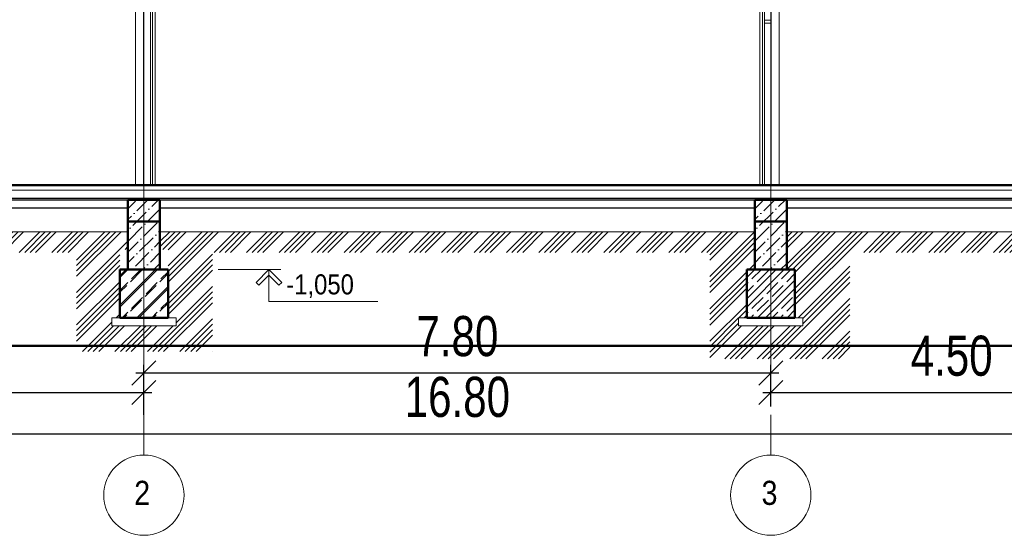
# Model space of a CAD drawing. Header units: millimetres. Extents: x -1417942937 to 6455317, y -572870874 to 774296.
# Tile 8 of 76: x 3227531 to 3227544, y 386081 to 386087. Entities that reach past the tile are written whole.
import ezdxf

# ---------------------------------------------------------------- set-up
doc = ezdxf.new("R2010")
doc.units = ezdxf.units.MM
doc.linetypes.add('JIS_08_15', pattern=[17.25, 15, -0.75, 0.75, -0.75])
for name, color, linetype, lineweight in [('0_Ном._пера__7', 7, 'Continuous', 20), ('1_утеплитель наружных стен_Ном._пера__100', 7, 'Continuous', 50), ('АР Оси', 7, 'JIS_08_15', 13), ('АР Оси_Наименования', 7, 'Continuous', 13), ('АР-Стены_Ном._пера__100', 7, 'Continuous', 50), ('АР-Стены_Ном._пера__7', 7, 'Continuous', 20), ('размерв_Ном._пера__253', 7, 'Continuous', 15), ('Размеры_Ном._пера__7', 7, 'Continuous', 20)]:
    doc.layers.add(name, color=color, linetype=linetype, lineweight=lineweight)
for name, color, linetype in [('1 Здание', 7, 'Continuous'), ('1 ПС', 7, 'Continuous'), ('1_утеплитель наружных стен', 7, 'Continuous')]:
    doc.layers.add(name, color=color, linetype=linetype)
doc.styles.add('ACAD14', font='arial.ttf', dxfattribs={"width": 0.75, "height": 1.5})
doc.styles.add('СГЕНЕРИР_СТИЛЬ_1', font='arial.ttf', dxfattribs={"width": 0.85})
doc.dimstyles.new('Генплан-чел', dxfattribs={"dimtxt": 1.5, "dimasz": 0.5, "dimexe": 0.5, "dimexo": 0.5, "dimtad": 1, "dimzin": 0, "dimdsep": 46, "dimtxsty": 'ACAD14', "dimblk": 'OBLIQUE', "dimcen": 1, "dimdle": 0.5, "dimclrd": 256, "dimclre": 256, "dimclrt": 256, "dimadec": 8, "dimazin": 2, "dimtfac": 1, "dimtmove": 0, "dimatfit": 3, "dimldrblk": 'OPEN30', "dimfxl": 0.5, "dimtfill": 1, "dimtfillclr": 256, "dimtolj": 1, "dimtzin": 0, "dimlwd": -1, "dimlwe": -1, "dimarcsym": 0})
pattern_1 = [(45, (3227523.81421, 386074.5551), (-0.2020558, 0.2020558), []), (45, (3227523.88157, 386074.5551), (-0.2020558, 0.2020558), []), (45, (3227523.94892, 386074.5551), (-0.2020558, 0.2020558), []), (45, (3227524.01627, 386074.5551), (-0.2020558, 0.2020558), [])]
pattern_2 = [(45, (-7440390.84, 7481351.3), (-183.8477564, 183.8477564), []), (45, (-7440482.76, 7481443.21), (-183.8477564, 183.8477564), [194.999993, -64.9999976])]

# ---------------------------------------------------------------- blocks, each defined once
blk = doc.blocks.new('Стена_64', base_point=(9215, 8871))
at = {"layer": '1_утеплитель наружных стен', "linetype": 'Continuous', "lineweight": 0, "true_color": 0x000000}
h = blk.add_hatch(dxfattribs=at)
h.set_pattern_fill('BRASS_BRONZE', color=18, style=0, pattern_type=2)
h.set_pattern_definition(pattern_2)
h.paths.add_polyline_path([(9515, 8871), (9515, 9471), (8915, 9471), (8915, 8871)])
at = {"layer": '1_утеплитель наружных стен_Ном._пера__100', "color": 7, "linetype": 'Continuous', "lineweight": 50, "flags": 128}
for points in [[(9515, 9471), (8915, 9471)], [(8915, 9471), (8915, 8871)], [(9515, 8871), (9515, 9471)], [(8915, 8871), (9515, 8871)]]:
    blk.add_lwpolyline(points, dxfattribs=at)
blk = doc.blocks.new('Стена_65', base_point=(17015, 8871))
at = {"layer": '1_утеплитель наружных стен', "linetype": 'Continuous', "lineweight": 0, "true_color": 0x000000}
h = blk.add_hatch(dxfattribs=at)
h.set_pattern_fill('BRASS_BRONZE', color=18, style=0, pattern_type=2)
h.set_pattern_definition(pattern_2)
h.paths.add_polyline_path([(17315, 8871), (17315, 9471), (16715, 9471), (16715, 8871)])
at = {"layer": '1_утеплитель наружных стен_Ном._пера__100', "color": 7, "linetype": 'Continuous', "lineweight": 50, "flags": 128}
for points in [[(17315, 9471), (16715, 9471)], [(16715, 9471), (16715, 8871)], [(17315, 8871), (17315, 9471)], [(16715, 8871), (17315, 8871)]]:
    blk.add_lwpolyline(points, dxfattribs=at)
blk = doc.blocks.new('_Oblique')
at = {"color": 0, "linetype": 'ByBlock', "lineweight": -2}
blk.add_line((-0.5, -0.5), (0.5, 0.5), dxfattribs=at)
blk = doc.blocks.new('*D160')
at = {"layer": '1 Здание', "transparency": 16777216}
for p, q in [((3227528.429, 386081.98), (3227545.429, 386081.98)), ((3227528.529, 386081.805), (3227528.529, 386082.08)), ((3227545.329, 386081.805), (3227545.329, 386082.08))]:
    blk.add_line(p, q, dxfattribs=at)
at = {"layer": 'Defpoints', "color": 0, "transparency": 16777216}
for p in [(3227545.329, 386081.98), (3227528.529, 386081.805), (3227545.329, 386081.805)]:
    blk.add_point(p, dxfattribs=at)
at = {"layer": '1 Здание', "transparency": 16777216, "xscale": 0.3, "yscale": 0.3, "zscale": 0.3, "rotation": 180}
blk.add_blockref('_Oblique', (3227528.529, 386081.98), dxfattribs=at)
at = {"layer": '1 Здание', "transparency": 16777216, "xscale": 0.3, "yscale": 0.3, "zscale": 0.3}
blk.add_blockref('_Oblique', (3227545.329, 386081.98), dxfattribs=at)
at = {"layer": '1 Здание', "lineweight": 50, "transparency": 16777216, "insert": (3227536.929, 386082.436), "char_height": 1.5, "attachment_point": 5, "style": 'ACAD14', "bg_fill": 3, "box_fill_scale": 1.1, "bg_fill_color": 256, "bg_fill_true_color": 13158600, "bg_fill_transparency": 0}
blk.add_mtext('\\A1;{\\H0.33333x;16.80}', dxfattribs=at)
blk = doc.blocks.new('_Open30')
at = {"color": 0, "linetype": 'ByBlock', "lineweight": -2}
for p, q in [((-1, 0.268), (0, 0)), ((0, 0), (-1, -0.268)), ((0, 0), (-1, 0))]:
    blk.add_line(p, q, dxfattribs=at)
blk = doc.blocks.new('*D161')
at = {"layer": '1 Здание', "transparency": 16777216}
for p, q in [((3227528.529, 386082.319), (3227528.529, 386082.594)), ((3227533.029, 386082.215), (3227533.029, 386082.594)), ((3227528.429, 386082.494), (3227533.129, 386082.494))]:
    blk.add_line(p, q, dxfattribs=at)
at = {"layer": 'Defpoints', "color": 0, "transparency": 16777216}
for p in [(3227533.029, 386082.494), (3227528.529, 386082.319), (3227533.029, 386082.215)]:
    blk.add_point(p, dxfattribs=at)
at = {"layer": '1 Здание', "transparency": 16777216, "xscale": 0.3, "yscale": 0.3, "zscale": 0.3, "rotation": 180}
blk.add_blockref('_Oblique', (3227528.529, 386082.494), dxfattribs=at)
at = {"layer": '1 Здание', "transparency": 16777216, "xscale": 0.3, "yscale": 0.3, "zscale": 0.3}
blk.add_blockref('_Oblique', (3227533.029, 386082.494), dxfattribs=at)
at = {"layer": '1 Здание', "lineweight": 50, "transparency": 16777216, "insert": (3227530.779, 386082.949), "char_height": 1.5, "attachment_point": 5, "style": 'ACAD14', "bg_fill": 3, "box_fill_scale": 1.1, "bg_fill_color": 256, "bg_fill_true_color": 13158600, "bg_fill_transparency": 0}
blk.add_mtext('\\A1;{\\H0.33333x;4.50}', dxfattribs=at)
blk = doc.blocks.new('*D162')
at = {"layer": '1 Здание', "transparency": 16777216}
for p, q in [((3227540.829, 386082.319), (3227540.829, 386082.594)), ((3227545.329, 386082.215), (3227545.329, 386082.594)), ((3227540.729, 386082.494), (3227545.429, 386082.494))]:
    blk.add_line(p, q, dxfattribs=at)
at = {"layer": 'Defpoints', "color": 0, "transparency": 16777216}
for p in [(3227545.329, 386082.494), (3227540.829, 386082.319), (3227545.329, 386082.215)]:
    blk.add_point(p, dxfattribs=at)
at = {"layer": '1 Здание', "transparency": 16777216, "xscale": 0.3, "yscale": 0.3, "zscale": 0.3, "rotation": 180}
blk.add_blockref('_Oblique', (3227540.829, 386082.494), dxfattribs=at)
at = {"layer": '1 Здание', "transparency": 16777216, "xscale": 0.3, "yscale": 0.3, "zscale": 0.3}
blk.add_blockref('_Oblique', (3227545.329, 386082.494), dxfattribs=at)
at = {"layer": '1 Здание', "lineweight": 50, "transparency": 16777216, "insert": (3227543.079, 386082.949), "char_height": 1.5, "attachment_point": 5, "style": 'ACAD14', "bg_fill": 3, "box_fill_scale": 1.1, "bg_fill_color": 256, "bg_fill_true_color": 13158600, "bg_fill_transparency": 0}
blk.add_mtext('\\A1;{\\H0.33333x;4.50}', dxfattribs=at)
blk = doc.blocks.new('*D163')
at = {"layer": '1 Здание', "transparency": 16777216}
for p, q in [((3227533.029, 386082.562), (3227533.029, 386082.837)), ((3227540.829, 386082.459), (3227540.829, 386082.837)), ((3227532.929, 386082.737), (3227540.929, 386082.737))]:
    blk.add_line(p, q, dxfattribs=at)
at = {"layer": 'Defpoints', "color": 0, "transparency": 16777216}
for p in [(3227540.829, 386082.737), (3227533.029, 386082.562), (3227540.829, 386082.459)]:
    blk.add_point(p, dxfattribs=at)
at = {"layer": '1 Здание', "transparency": 16777216, "xscale": 0.3, "yscale": 0.3, "zscale": 0.3, "rotation": 180}
blk.add_blockref('_Oblique', (3227533.029, 386082.737), dxfattribs=at)
at = {"layer": '1 Здание', "transparency": 16777216, "xscale": 0.3, "yscale": 0.3, "zscale": 0.3}
blk.add_blockref('_Oblique', (3227540.829, 386082.737), dxfattribs=at)
at = {"layer": '1 Здание', "lineweight": 50, "transparency": 16777216, "insert": (3227536.929, 386083.193), "char_height": 1.5, "attachment_point": 5, "style": 'ACAD14', "bg_fill": 3, "box_fill_scale": 1.1, "bg_fill_color": 256, "bg_fill_true_color": 13158600, "bg_fill_transparency": 0}
blk.add_mtext('\\A1;{\\H0.33333x;7.80}', dxfattribs=at)

msp = doc.modelspace()

# ---------------------------------------------------------------- hatches: boundary and pattern name
at = {"layer": '1_утеплитель наружных стен', "linetype": 'Continuous', "lineweight": 0}
h = msp.add_hatch(dxfattribs=at)
h.set_pattern_fill('ANSI36', color=256, scale=0.03, style=0)
h.set_pattern_definition([(45, (3227523.81421, 386074.5551), (0.05051394, 0.1852178), [0.238125, -0.047625, 0, -0.047625])])
h.paths.add_polyline_path([(3227533.029, 386084.896), (3227532.829, 386084.896), (3227532.829, 386084.026), (3227533.029, 386084.026)])
h.paths.add_polyline_path([(3227533.229, 386084.896), (3227533.029, 386084.896), (3227533.029, 386084.026), (3227533.229, 386084.026)])
h = msp.add_hatch(dxfattribs=at)
h.set_pattern_fill('ANSI36', color=256, scale=0.03, style=0)
h.set_pattern_definition([(45, (3227531.61421, 386074.5551), (0.05051394, 0.1852178), [0.238125, -0.047625, 0, -0.047625])])
h.paths.add_polyline_path([(3227540.829, 386084.896), (3227540.629, 386084.896), (3227540.629, 386084.026), (3227540.829, 386084.026)])
h.paths.add_polyline_path([(3227541.029, 386084.896), (3227540.829, 386084.896), (3227540.829, 386084.026), (3227541.029, 386084.026)])
at = {"layer": 'размерв_Ном._пера__253', "linetype": 'Continuous'}
h = msp.add_hatch(dxfattribs=at)
h.set_pattern_fill('ANSI34', color=256, scale=0.015, style=0)
h.set_pattern_definition(pattern_1)
h.paths.add_polyline_path([(3227526.709, 386084.859), (3227526.709, 386084.576), (3227526.909, 386084.579), (3227526.909, 386084.868), (3227528.229, 386084.864), (3227528.229, 386084.126), (3227526.229, 386084.126), (3227526.229, 386084.026), (3227528.129, 386084.026), (3227528.129, 386083.326), (3227528.93, 386083.326), (3227528.93, 386083.426), (3227528.829, 386083.426), (3227528.829, 386084.026), (3227528.729, 386084.026), (3227528.729, 386084.496), (3227532.829, 386084.496), (3227532.829, 386084.276), (3227532.729, 386084.276), (3227532.729, 386083.426), (3227532.629, 386083.426), (3227532.629, 386083.326), (3227533.429, 386083.326), (3227533.429, 386083.426), (3227533.329, 386083.426), (3227533.329, 386084.276), (3227533.229, 386084.276), (3227533.229, 386084.496), (3227536.929, 386084.496), (3227536.929, 386084.24), (3227533.882, 386084.24), (3227533.882, 386083.005), (3227532.19, 386083.005), (3227532.19, 386084.24), (3227529.136, 386084.24), (3227529.136, 386083.822), (3227529.357, 386083.822), (3227529.357, 386083.044), (3227528.929, 386083.044), (3227527.801, 386083.044), (3227527.801, 386083.79), (3227525.73, 386083.79), (3227525.73, 386084.859)])
h = msp.add_hatch(dxfattribs=at)
h.set_pattern_fill('ANSI34', color=256, scale=0.015, style=0)
h.set_pattern_definition(pattern_1)
h.paths.add_polyline_path([(3227536.929, 386084.24), (3227536.929, 386084.496), (3227540.629, 386084.496), (3227540.629, 386084.026), (3227540.529, 386084.026), (3227540.529, 386083.426), (3227540.429, 386083.426), (3227540.429, 386083.326), (3227541.229, 386083.326), (3227541.229, 386083.426), (3227541.129, 386083.426), (3227541.129, 386084.026), (3227541.029, 386084.026), (3227541.029, 386084.496), (3227545.129, 386084.496), (3227545.129, 386084.276), (3227545.129, 386084.026), (3227545.029, 386084.026), (3227545.029, 386083.426), (3227544.929, 386083.426), (3227544.929, 386083.326), (3227545.729, 386083.326), (3227545.729, 386084.026), (3227547.629, 386084.026), (3227547.629, 386084.126), (3227545.729, 386084.126), (3227545.629, 386084.126), (3227545.629, 386084.376), (3227545.629, 386084.626), (3227548.128, 386084.575), (3227548.128, 386083.672), (3227546.057, 386083.672), (3227546.057, 386083.044), (3227544.929, 386083.044), (3227544.387, 386083.044), (3227544.387, 386083.822), (3227544.659, 386083.822), (3227544.659, 386084.24), (3227541.813, 386084.24), (3227541.813, 386082.915), (3227540.069, 386082.915), (3227540.069, 386084.24)])

# ---------------------------------------------------------------- linework, layer by layer
at = {"layer": '0_Ном._пера__7', "linetype": 'Continuous', "lineweight": 20}
for p, q in [((3227533.951, 386084.026), (3227534.734, 386084.026)), ((3227534.424, 386083.866), (3227534.584, 386084.026)), ((3227534.584, 386083.955), (3227534.459, 386083.831)), ((3227534.584, 386084.026), (3227534.584, 386083.626)), ((3227534.584, 386084.026), (3227534.584, 386083.955)), ((3227534.584, 386084.026), (3227534.584, 386083.955)), ((3227534.744, 386083.866), (3227534.584, 386084.026)), ((3227534.584, 386083.955), (3227534.708, 386083.831)), ((3227534.459, 386083.831), (3227534.424, 386083.866)), ((3227534.708, 386083.831), (3227534.744, 386083.866)), ((3227534.584, 386083.626), (3227535.941, 386083.626))]:
    msp.add_line(p, q, dxfattribs=at)
at = {"layer": '1_утеплитель наружных стен_Ном._пера__100', "linetype": 'Continuous', "lineweight": 50, "flags": 128}
for points in [[(3227532.829, 386084.896), (3227533.229, 386084.896)], [(3227532.829, 386084.896), (3227532.829, 386084.026)], [(3227533.229, 386084.896), (3227533.229, 386084.026)], [(3227540.629, 386084.896), (3227541.029, 386084.896)], [(3227540.629, 386084.896), (3227540.629, 386084.026)], [(3227541.029, 386084.896), (3227541.029, 386084.026)], [(3227533.229, 386084.626), (3227532.829, 386084.626)], [(3227541.029, 386084.626), (3227540.629, 386084.626)]]:
    msp.add_lwpolyline(points, dxfattribs=at)
at = {"layer": 'АР Оси', "ltscale": 100}
for p, q in [((3227533.029, 386082.597), (3227533.029, 386090.181)), ((3227540.829, 386082.597), (3227540.829, 386090.181))]:
    msp.add_line(p, q, dxfattribs=at)
at = {"layer": 'АР Оси_Наименования'}
for p, q in [((3227533.029, 386082.215), (3227533.029, 386081.715)), ((3227540.829, 386082.215), (3227540.829, 386081.715))]:
    msp.add_line(p, q, dxfattribs=at)
for centre in [(3227533.029, 386081.215), (3227540.829, 386081.215)]:
    msp.add_circle(centre, 0.5, dxfattribs=at)
at = {"layer": 'АР-Стены_Ном._пера__100', "linetype": 'Continuous', "lineweight": 50}
msp.add_line((3227545.409, 386085.076), (3227528.281, 386085.076), dxfattribs=at)
at = {"layer": 'АР-Стены_Ном._пера__7', "linetype": 'Continuous', "lineweight": 20}
msp.add_line((3227545.409, 386085.016), (3227528.381, 386085.016), dxfattribs=at)
at = {"layer": 'Размеры_Ном._пера__7', "linetype": 'Continuous', "lineweight": 20}
for p, q in [((3227533.167, 386089.951), (3227533.167, 386085.076)), ((3227540.691, 386089.951), (3227540.691, 386085.076)), ((3227532.924, 386085.076), (3227532.924, 386087.446)), ((3227533.024, 386085.076), (3227533.024, 386087.446)), ((3227533.109, 386085.076), (3227533.109, 386087.446)), ((3227533.134, 386085.076), (3227533.134, 386087.446)), ((3227540.724, 386085.076), (3227540.724, 386087.446)), ((3227540.749, 386085.076), (3227540.749, 386087.395)), ((3227540.834, 386085.076), (3227540.834, 386087.395)), ((3227540.934, 386085.076), (3227540.934, 386087.446)), ((3227528.729, 386084.496), (3227532.829, 386084.496)), ((3227533.229, 386084.496), (3227540.629, 386084.496)), ((3227541.029, 386084.496), (3227545.129, 386084.496)), ((3227532.729, 386083.426), (3227532.729, 386084.026)), ((3227532.729, 386084.026), (3227533.329, 386084.026)), ((3227533.329, 386084.026), (3227533.329, 386083.426)), ((3227540.529, 386083.426), (3227540.529, 386084.026)), ((3227540.529, 386084.026), (3227541.129, 386084.026)), ((3227541.129, 386084.026), (3227541.129, 386083.426))]:
    msp.add_line(p, q, dxfattribs=at)
at = {"layer": 'Размеры_Ном._пера__7', "linetype": 'Continuous', "lineweight": 30}
for p, q in [((3227528.449, 386084.916), (3227533.154, 386084.916)), ((3227533.154, 386084.916), (3227540.954, 386084.916)), ((3227540.954, 386084.916), (3227545.409, 386084.916)), ((3227528.449, 386084.896), (3227533.154, 386084.896)), ((3227528.729, 386084.796), (3227532.829, 386084.796)), ((3227533.154, 386084.896), (3227540.954, 386084.896)), ((3227533.229, 386084.796), (3227540.629, 386084.796)), ((3227540.954, 386084.896), (3227545.129, 386084.896)), ((3227541.029, 386084.796), (3227545.129, 386084.796))]:
    msp.add_line(p, q, dxfattribs=at)
at = {"layer": 'Размеры_Ном._пера__7', "linetype": 'Continuous', "lineweight": 20, "flags": 128}
msp.add_lwpolyline([(3227540.749, 386087.131), (3227540.834, 386087.131), (3227540.834, 386087.095), (3227540.749, 386087.095)], close=True, dxfattribs=at)
for points in [[(3227532.729, 386083.426), (3227532.629, 386083.426), (3227532.629, 386083.326), (3227533.429, 386083.326), (3227533.429, 386083.426), (3227532.729, 386083.426)], [(3227532.729, 386083.426), (3227532.629, 386083.426), (3227532.629, 386083.326), (3227533.429, 386083.326), (3227533.429, 386083.426), (3227532.729, 386083.426)], [(3227540.529, 386083.426), (3227540.429, 386083.426), (3227540.429, 386083.326), (3227541.229, 386083.326), (3227541.229, 386083.426), (3227540.529, 386083.426)], [(3227540.529, 386083.426), (3227540.429, 386083.426), (3227540.429, 386083.326), (3227541.229, 386083.326), (3227541.229, 386083.426), (3227540.529, 386083.426)]]:
    msp.add_lwpolyline(points, dxfattribs=at)

# ---------------------------------------------------------------- block references
at = {"layer": '1_утеплитель наружных стен', "lineweight": 50, "xscale": 0.001, "yscale": 0.001, "zscale": 0.001}
for name, p in [('Стена_64', (3227533.029, 386083.426)), ('Стена_65', (3227540.829, 386083.426))]:
    msp.add_blockref(name, p, dxfattribs=at)

# ---------------------------------------------------------------- texts
at = {"layer": '0_Ном._пера__7', "linetype": 'Continuous', "lineweight": 20, "insert": (3227534.8, 386083.966), "char_height": 0.25, "attachment_point": 1, "style": 'СГЕНЕРИР_СТИЛЬ_1'}
msp.add_mtext('\\A1;{\\pql;\\fArial|b0|i0|c204|p38;-1,050}', dxfattribs=at)
at = {"layer": 'АР Оси_Наименования', "char_height": 0.3, "attachment_point": 1, "style": 'СГЕНЕРИР_СТИЛЬ_1'}
for s, insert in [('\\A1;{\\pql;\\fArial|b0|i0|c204|p38;2}', (3227532.908, 386081.394)), ('\\A1;{\\pql;\\fArial|b0|i0|c204|p38;3}', (3227540.714, 386081.394))]:
    msp.add_mtext(s, dxfattribs=dict(at, insert=insert))

# ---------------------------------------------------------------- next in the draw order: dimensions: what is measured, and where the dimension line sits
at = {"layer": '1 Здание', "color": 5, "lineweight": 50}
dim = msp.add_linear_dim(base=(3227545.329, 386081.98), p1=(3227528.529, 386081.805), p2=(3227545.329, 386081.805), text='{\\H0.33333x;<>}', dimstyle='Генплан-чел', override={"dimtxt": 0.5, "dimasz": 0.3, "dimexe": 0.1, "dimexo": 0, "dimgap": 0.2, "dimdle": 0.1}, dxfattribs=at)
dim.commit()
dim.dimension.update_dxf_attribs({"geometry": '*D160', "text_midpoint": (3227536.929, 386081.98), "dimtype": 160})

# ---------------------------------------------------------------- next in the draw order: dimensions: what is measured, and where the dimension line sits
for base, p1, p2, picture, middle in [((3227533.029, 386082.494), (3227528.529, 386082.319), (3227533.029, 386082.215), '*D161', (3227530.779, 386082.494)), ((3227545.329, 386082.494), (3227540.829, 386082.319), (3227545.329, 386082.215), '*D162', (3227543.079, 386082.494))]:
    dim = msp.add_linear_dim(base=base, p1=p1, p2=p2, text='{\\H0.33333x;<>}', dimstyle='Генплан-чел', override={"dimtxt": 0.5, "dimasz": 0.3, "dimexe": 0.1, "dimexo": 0, "dimgap": 0.2, "dimdle": 0.1}, dxfattribs=at)
    dim.commit()
    dim.dimension.update_dxf_attribs({"geometry": picture, "text_midpoint": middle, "dimtype": 160})

# ---------------------------------------------------------------- next in the draw order: dimensions: what is measured, and where the dimension line sits
dim = msp.add_linear_dim(base=(3227540.829, 386082.737), p1=(3227533.029, 386082.562), p2=(3227540.829, 386082.459), text='{\\H0.33333x;<>}', dimstyle='Генплан-чел', override={"dimtxt": 0.5, "dimasz": 0.3, "dimexe": 0.1, "dimexo": 0, "dimgap": 0.2, "dimdle": 0.1}, dxfattribs=at)
dim.commit()
dim.dimension.update_dxf_attribs({"geometry": '*D163', "text_midpoint": (3227536.929, 386082.737), "dimtype": 160})

# ---------------------------------------------------------------- next in the draw order: hatches: boundary and pattern name
at = {"layer": '1_утеплитель наружных стен', "linetype": 'Continuous', "lineweight": 0}
h = msp.add_hatch(dxfattribs=at)
h.set_pattern_fill('BRASS_BRONZE', color=256, scale=0.001, style=0, pattern_type=2)
h.set_pattern_definition([(45, (3220071.12337, 393555.9064), (-0.1838477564, 0.1838477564), []), (45, (3220071.03145, 393555.99832), (-0.1838477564, 0.1838477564), [0.194999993, -0.0649999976])])
h.paths.add_polyline_path([(3227533.329, 386083.426), (3227533.329, 386084.026), (3227532.729, 386084.026), (3227532.729, 386083.426)])
h = msp.add_hatch(dxfattribs=at)
h.set_pattern_fill('BRASS_BRONZE', color=256, scale=0.001, style=0, pattern_type=2)
h.set_pattern_definition([(45, (3220078.92337, 393555.9064), (-0.1838477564, 0.1838477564), []), (45, (3220078.83145, 393555.99832), (-0.1838477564, 0.1838477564), [0.194999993, -0.0649999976])])
h.paths.add_polyline_path([(3227541.129, 386083.426), (3227541.129, 386084.026), (3227540.529, 386084.026), (3227540.529, 386083.426)])

# ---------------------------------------------------------------- next in the draw order: linework, layer by layer
at = {"layer": '1 ПС', "lineweight": 50}
msp.add_line((3227518.058, 386083.076), (3227551.327, 386083.076), dxfattribs=at)

doc.saveas('drawing.dxf')
